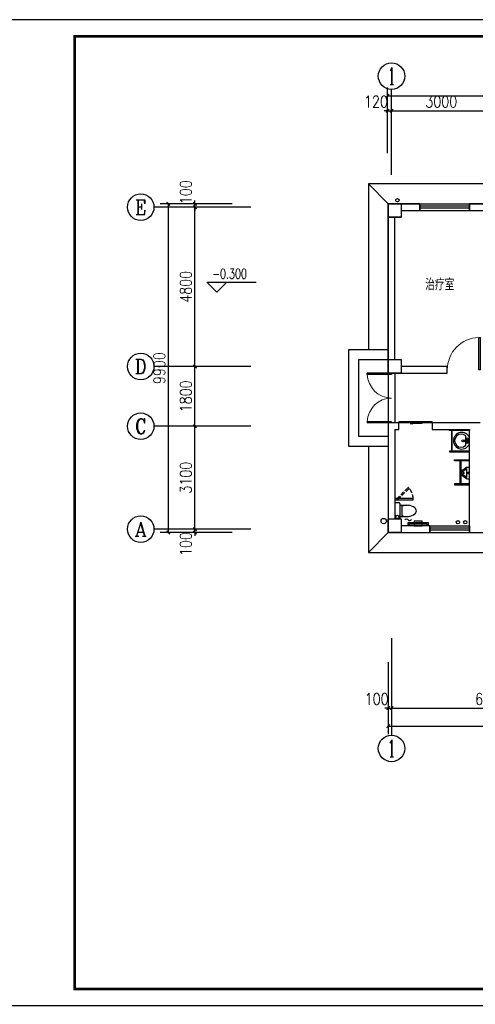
# Model space of a CAD drawing. Extents: x 41933 to 169416, y 41775 to 279375.
# Tile 27 of 39: x 126773 to 140516, y 130914 to 160575. Entities that reach past the tile are written whole.
import ezdxf
from ezdxf.enums import TextEntityAlignment as Align

# ---------------------------------------------------------------- set-up
doc = ezdxf.new("R2010")
doc.units = 0
doc.header["$LTSCALE"] = 1000
doc.header["$MEASUREMENT"] = 0
doc.linetypes.add('DASH', pattern=[0.35, 0.25, -0.1])
for name, color, linetype in [('AXIS', 3, 'Continuous'), ('AXIS_TEXT', 7, 'Continuous'), ('BZ', 143, 'Continuous'), ('COLUMN', 1, 'Continuous'), ('DIM_ELEV', 3, 'Continuous'), ('EQUIP_污水', 7, 'Continuous'), ('LATRINE', 6, 'Continuous'), ('LVTRY', 6, 'Continuous'), ('PUB_TEXT', 7, 'Continuous'), ('VPIPE-凝结', 150, 'DASH'), ('VPIPE-污水', 2, 'DASH'), ('VPIPE-给水', 3, 'Continuous'), ('WALL', 1, 'Continuous'), ('WINDOW', 4, 'Continuous'), ('剖面', 8, 'Continuous'), ('图框', 4, 'Continuous'), ('填充', 8, 'Continuous'), ('雨落管', 3, 'Continuous')]:
    doc.layers.add(name, color=color, linetype=linetype)
doc.styles.add('_TCH_AXIS', font='COMPLEX', dxfattribs={"bigfont": 'GBCBIG'})
doc.styles.add('_TCH_DIM', font='SIMPLEX', dxfattribs={"bigfont": 'GBCBIG'})
doc.styles.add('_TEL_DIM', font='SIMPLEX', dxfattribs={"width": 0.8, "height": 3.5, "bigfont": 'HZTXT'})
doc.styles.add('COMPLEX', font='COMPLEX')
doc.styles.add('DIM_FONT', font='simplex.shx', dxfattribs={"width": 0.8})
doc.dimstyles.new('_TCH_ARCH&&100', dxfattribs={"dimtxt": 350, "dimasz": 100, "dimexe": 250, "dimexo": 300, "dimgap": 100, "dimtad": 1, "dimdec": 0, "dimzin": 0, "dimdsep": 46, "dimtxsty": 'DIM_FONT', "dimblk": 'ARCHTICK', "dimcen": 0.09, "dimclrt": 7, "dimazin": 2, "dimtfac": 1, "dimtdec": 0, "dimtix": 1, "dimtmove": 2, "dimatfit": 3, "dimfxl": 0, "dimtolj": 1, "dimtzin": 0, "dimarcsym": 0})

# ---------------------------------------------------------------- blocks, each defined once
blk = doc.blocks.new('$plan$00001628')
for p, q in [((-20, 0), (20, 0)), ((20, 0), (20, -150)), ((-23, -104), (-144, -104)), ((-20, -150), (-20, 0)), ((20, -150), (-20, -150)), ((136, -104), (24, -104))]:
    blk.add_line(p, q)
blk.add_lwpolyline([(-97, 9, 5.110404), (92, 9)], format="xyb", close=True)
for centre, radius in [((-57, -52), 26.7), ((0, -190), 27.8), ((57, -52), 26.7)]:
    blk.add_circle(centre, radius)
blk.add_arc((-4, -243), 197, 135.2527, 44.7473)
blk = doc.blocks.new('_ArchTick')
at = {"color": 0, "linetype": 'ByBlock', "const_width": 0.4}
blk.add_lwpolyline([(-0.5, -0.5), (0.5, 0.5)], dxfattribs=at)
blk = doc.blocks.new('*D2128')
at = {"layer": 'AXIS', "color": 0, "lineweight": -2, "transparency": 16777216}
for p, q in [((132883, 145228), (131809, 145228)), ((132883, 145128), (131809, 145128)), ((132059, 145228), (132059, 145328)), ((132059, 145128), (132059, 145228)), ((132059, 145128), (132059, 145028))]:
    blk.add_line(p, q, dxfattribs=at)
at = {"layer": 'Defpoints', "color": 0, "transparency": 16777216}
for p in [(132059, 145228), (133183, 145228), (133183, 145128)]:
    blk.add_point(p, dxfattribs=at)
at = {"layer": 'AXIS', "color": 0, "lineweight": -2, "transparency": 16777216, "xscale": 100, "yscale": 100, "zscale": 100}
for p, rotation in [((132059, 145228), 270), ((132059, 145128), 90)]:
    blk.add_blockref('_ArchTick', p, dxfattribs=dict(at, rotation=rotation))
at = {"layer": 'AXIS', "color": 7, "transparency": 16777216, "insert": (131784, 144778), "char_height": 350, "attachment_point": 5, "rotation": 90, "style": 'DIM_FONT'}
blk.add_mtext('\\A1;100', dxfattribs=at)
blk = doc.blocks.new('*D2129')
at = {"layer": 'AXIS', "color": 0, "lineweight": -2, "transparency": 16777216}
for p, q in [((132883, 148328), (131809, 148328)), ((132059, 145228), (132059, 148328)), ((132883, 145228), (131809, 145228))]:
    blk.add_line(p, q, dxfattribs=at)
at = {"layer": 'Defpoints', "color": 0, "transparency": 16777216}
for p in [(132059, 148328), (133183, 148328), (133183, 145228)]:
    blk.add_point(p, dxfattribs=at)
at = {"layer": 'AXIS', "color": 0, "lineweight": -2, "transparency": 16777216, "xscale": 100, "yscale": 100, "zscale": 100}
for p, rotation in [((132059, 148328), 90), ((132059, 145228), 270)]:
    blk.add_blockref('_ArchTick', p, dxfattribs=dict(at, rotation=rotation))
at = {"layer": 'AXIS', "color": 7, "transparency": 16777216, "insert": (131784, 146778), "char_height": 350, "attachment_point": 5, "rotation": 90, "style": 'DIM_FONT'}
blk.add_mtext('\\A1;3100', dxfattribs=at)
blk = doc.blocks.new('*D2130')
at = {"layer": 'AXIS', "color": 0, "lineweight": -2, "transparency": 16777216}
for p, q in [((132883, 150128), (131809, 150128)), ((132059, 148328), (132059, 150128)), ((132883, 148328), (131809, 148328))]:
    blk.add_line(p, q, dxfattribs=at)
at = {"layer": 'Defpoints', "color": 0, "transparency": 16777216}
for p in [(132059, 150128), (133183, 150128), (133183, 148328)]:
    blk.add_point(p, dxfattribs=at)
at = {"layer": 'AXIS', "color": 0, "lineweight": -2, "transparency": 16777216, "xscale": 100, "yscale": 100, "zscale": 100}
for p, rotation in [((132059, 150128), 90), ((132059, 148328), 270)]:
    blk.add_blockref('_ArchTick', p, dxfattribs=dict(at, rotation=rotation))
at = {"layer": 'AXIS', "color": 7, "transparency": 16777216, "insert": (131784, 149228), "char_height": 350, "attachment_point": 5, "rotation": 90, "style": 'DIM_FONT'}
blk.add_mtext('\\A1;1800', dxfattribs=at)
blk = doc.blocks.new('*D2131')
at = {"layer": 'AXIS', "color": 0, "lineweight": -2, "transparency": 16777216}
for p, q in [((132883, 154928), (131809, 154928)), ((132059, 150128), (132059, 154928)), ((132883, 150128), (131809, 150128))]:
    blk.add_line(p, q, dxfattribs=at)
at = {"layer": 'Defpoints', "color": 0, "transparency": 16777216}
for p in [(132059, 154928), (133183, 154928), (133183, 150128)]:
    blk.add_point(p, dxfattribs=at)
at = {"layer": 'AXIS', "color": 0, "lineweight": -2, "transparency": 16777216, "xscale": 100, "yscale": 100, "zscale": 100}
for p, rotation in [((132059, 154928), 90), ((132059, 150128), 270)]:
    blk.add_blockref('_ArchTick', p, dxfattribs=dict(at, rotation=rotation))
at = {"layer": 'AXIS', "color": 7, "transparency": 16777216, "insert": (131784, 152528), "char_height": 350, "attachment_point": 5, "rotation": 90, "style": 'DIM_FONT'}
blk.add_mtext('\\A1;4800', dxfattribs=at)
blk = doc.blocks.new('*D2132')
at = {"layer": 'AXIS', "color": 0, "lineweight": -2, "transparency": 16777216}
for p, q in [((132059, 155028), (132059, 155128)), ((132883, 155028), (131809, 155028)), ((132883, 154928), (131809, 154928)), ((132059, 154928), (132059, 155028)), ((132059, 154928), (132059, 154828))]:
    blk.add_line(p, q, dxfattribs=at)
at = {"layer": 'Defpoints', "color": 0, "transparency": 16777216}
for p in [(132059, 155028), (133183, 155028), (133183, 154928)]:
    blk.add_point(p, dxfattribs=at)
at = {"layer": 'AXIS', "color": 0, "lineweight": -2, "transparency": 16777216, "xscale": 100, "yscale": 100, "zscale": 100}
for p, rotation in [((132059, 155028), 270), ((132059, 154928), 90)]:
    blk.add_blockref('_ArchTick', p, dxfattribs=dict(at, rotation=rotation))
at = {"layer": 'AXIS', "color": 7, "transparency": 16777216, "insert": (131784, 155378), "char_height": 350, "attachment_point": 5, "rotation": 90, "style": 'DIM_FONT'}
blk.add_mtext('\\A1;100', dxfattribs=at)
blk = doc.blocks.new('*D2133')
at = {"layer": 'AXIS', "color": 0, "lineweight": -2, "transparency": 16777216}
for p, q in [((133182, 155028), (131009, 155028)), ((131259, 145128), (131259, 155028)), ((133182, 145128), (131009, 145128))]:
    blk.add_line(p, q, dxfattribs=at)
at = {"layer": 'Defpoints', "color": 0, "transparency": 16777216}
for p in [(131259, 155028), (133482, 155028), (133482, 145128)]:
    blk.add_point(p, dxfattribs=at)
at = {"layer": 'AXIS', "color": 0, "lineweight": -2, "transparency": 16777216, "xscale": 100, "yscale": 100, "zscale": 100}
for p, rotation in [((131259, 155028), 90), ((131259, 145128), 270)]:
    blk.add_blockref('_ArchTick', p, dxfattribs=dict(at, rotation=rotation))
at = {"layer": 'AXIS', "color": 7, "transparency": 16777216, "insert": (130984, 150078), "char_height": 350, "attachment_point": 5, "rotation": 90, "style": 'DIM_FONT'}
blk.add_mtext('\\A1;9900', dxfattribs=at)
blk = doc.blocks.new('*D2140')
at = {"layer": 'AXIS', "color": 0, "lineweight": -2, "transparency": 16777216}
for p, q in [((137870, 157831), (137770, 157831)), ((137870, 156554), (137870, 158081)), ((137870, 157831), (137990, 157831)), ((137990, 156554), (137990, 158081)), ((137990, 157831), (138090, 157831))]:
    blk.add_line(p, q, dxfattribs=at)
at = {"layer": 'Defpoints', "color": 0, "transparency": 16777216}
for p in [(137990, 157831), (137870, 156254), (137990, 156254)]:
    blk.add_point(p, dxfattribs=at)
at = {"layer": 'AXIS', "color": 0, "lineweight": -2, "transparency": 16777216, "xscale": 100, "yscale": 100, "zscale": 100}
blk.add_blockref('_ArchTick', (137870, 157831), dxfattribs=at)
at = {"layer": 'AXIS', "color": 0, "lineweight": -2, "transparency": 16777216, "xscale": 100, "yscale": 100, "zscale": 100, "rotation": 180}
blk.add_blockref('_ArchTick', (137990, 157831), dxfattribs=at)
at = {"layer": 'AXIS', "color": 7, "transparency": 16777216, "insert": (137520, 158106), "char_height": 350, "attachment_point": 5, "style": 'DIM_FONT'}
blk.add_mtext('\\A1;120', dxfattribs=at)
blk = doc.blocks.new('*D2141')
at = {"layer": 'AXIS', "color": 0, "lineweight": -2, "transparency": 16777216}
for p, q in [((137990, 156554), (137990, 158081)), ((137990, 157831), (140990, 157831)), ((140990, 156554), (140990, 158081))]:
    blk.add_line(p, q, dxfattribs=at)
at = {"layer": 'Defpoints', "color": 0, "transparency": 16777216}
for p in [(140990, 157831), (137990, 156254), (140990, 156254)]:
    blk.add_point(p, dxfattribs=at)
at = {"layer": 'AXIS', "color": 0, "lineweight": -2, "transparency": 16777216, "xscale": 100, "yscale": 100, "zscale": 100, "rotation": 180}
blk.add_blockref('_ArchTick', (137990, 157831), dxfattribs=at)
at = {"layer": 'AXIS', "color": 0, "lineweight": -2, "transparency": 16777216, "xscale": 100, "yscale": 100, "zscale": 100}
blk.add_blockref('_ArchTick', (140990, 157831), dxfattribs=at)
at = {"layer": 'AXIS', "color": 7, "transparency": 16777216, "insert": (139490, 158106), "char_height": 350, "attachment_point": 5, "style": 'DIM_FONT'}
blk.add_mtext('\\A1;3000', dxfattribs=at)
blk = doc.blocks.new('*D2147')
at = {"layer": 'AXIS', "color": 0, "lineweight": -2, "transparency": 16777216}
for p, q in [((137870, 157454), (137870, 158533)), ((155590, 157454), (155590, 158533)), ((137870, 158283), (155590, 158283))]:
    blk.add_line(p, q, dxfattribs=at)
at = {"layer": 'Defpoints', "color": 0, "transparency": 16777216}
for p in [(155590, 158283), (137870, 157154), (155590, 157154)]:
    blk.add_point(p, dxfattribs=at)
at = {"layer": 'AXIS', "color": 0, "lineweight": -2, "transparency": 16777216, "xscale": 100, "yscale": 100, "zscale": 100, "rotation": 180}
blk.add_blockref('_ArchTick', (137870, 158283), dxfattribs=at)
at = {"layer": 'AXIS', "color": 0, "lineweight": -2, "transparency": 16777216, "xscale": 100, "yscale": 100, "zscale": 100}
blk.add_blockref('_ArchTick', (155590, 158283), dxfattribs=at)
at = {"layer": 'AXIS', "color": 7, "transparency": 16777216, "insert": (146730, 158558), "char_height": 350, "attachment_point": 5, "style": 'DIM_FONT'}
blk.add_mtext('\\A1;17720', dxfattribs=at)
blk = doc.blocks.new('*D2148')
at = {"layer": 'AXIS', "color": 0, "lineweight": -2, "transparency": 16777216}
for p, q in [((137890, 140959), (137890, 139588)), ((137990, 140959), (137990, 139588)), ((137890, 139838), (137790, 139838)), ((137890, 139838), (137990, 139838)), ((137990, 139838), (138090, 139838))]:
    blk.add_line(p, q, dxfattribs=at)
at = {"layer": 'Defpoints', "color": 0, "transparency": 16777216}
for p in [(137890, 141259), (137990, 141259), (137990, 139838)]:
    blk.add_point(p, dxfattribs=at)
at = {"layer": 'AXIS', "color": 0, "lineweight": -2, "transparency": 16777216, "xscale": 100, "yscale": 100, "zscale": 100}
blk.add_blockref('_ArchTick', (137890, 139838), dxfattribs=at)
at = {"layer": 'AXIS', "color": 0, "lineweight": -2, "transparency": 16777216, "xscale": 100, "yscale": 100, "zscale": 100, "rotation": 180}
blk.add_blockref('_ArchTick', (137990, 139838), dxfattribs=at)
at = {"layer": 'AXIS', "color": 7, "transparency": 16777216, "insert": (137540, 140113), "char_height": 350, "attachment_point": 5, "style": 'DIM_FONT'}
blk.add_mtext('\\A1;100', dxfattribs=at)
blk = doc.blocks.new('*D2149')
at = {"layer": 'AXIS', "color": 0, "lineweight": -2, "transparency": 16777216}
for p, q in [((137990, 140959), (137990, 139588)), ((143990, 140959), (143990, 139588)), ((137990, 139838), (143990, 139838))]:
    blk.add_line(p, q, dxfattribs=at)
at = {"layer": 'Defpoints', "color": 0, "transparency": 16777216}
for p in [(137990, 141259), (143990, 141259), (143990, 139838)]:
    blk.add_point(p, dxfattribs=at)
at = {"layer": 'AXIS', "color": 0, "lineweight": -2, "transparency": 16777216, "xscale": 100, "yscale": 100, "zscale": 100, "rotation": 180}
blk.add_blockref('_ArchTick', (137990, 139838), dxfattribs=at)
at = {"layer": 'AXIS', "color": 0, "lineweight": -2, "transparency": 16777216, "xscale": 100, "yscale": 100, "zscale": 100}
blk.add_blockref('_ArchTick', (143990, 139838), dxfattribs=at)
at = {"layer": 'AXIS', "color": 7, "transparency": 16777216, "insert": (140990, 140113), "char_height": 350, "attachment_point": 5, "style": 'DIM_FONT'}
blk.add_mtext('\\A1;6000', dxfattribs=at)
blk = doc.blocks.new('*D2154')
at = {"layer": 'AXIS', "color": 0, "lineweight": -2, "transparency": 16777216}
for p, q in [((137890, 141218), (137890, 139047)), ((155610, 141218), (155610, 139047)), ((137890, 139297), (155610, 139297))]:
    blk.add_line(p, q, dxfattribs=at)
at = {"layer": 'Defpoints', "color": 0, "transparency": 16777216}
for p in [(137890, 141518), (155610, 141518), (155610, 139297)]:
    blk.add_point(p, dxfattribs=at)
at = {"layer": 'AXIS', "color": 0, "lineweight": -2, "transparency": 16777216, "xscale": 100, "yscale": 100, "zscale": 100, "rotation": 180}
blk.add_blockref('_ArchTick', (137890, 139297), dxfattribs=at)
at = {"layer": 'AXIS', "color": 0, "lineweight": -2, "transparency": 16777216, "xscale": 100, "yscale": 100, "zscale": 100}
blk.add_blockref('_ArchTick', (155610, 139297), dxfattribs=at)
at = {"layer": 'AXIS', "color": 7, "transparency": 16777216, "insert": (146750, 139572), "char_height": 350, "attachment_point": 5, "style": 'DIM_FONT'}
blk.add_mtext('\\A1;17720', dxfattribs=at)
blk = doc.blocks.new('_FZH')
for p, q in [((-0.5, 0.5), (0.5, 0.5)), ((-0.5, -0.5), (-0.5, 0.5)), ((0.5, -0.5), (0.5, 0.5)), ((-0.5, -0.5), (0.5, -0.5))]:
    blk.add_line(p, q)
blk.add_lwpolyline([(-0.5, -0.5), (0.5, -0.5), (0.5, 0.5), (-0.5, 0.5)], close=True)
blk = doc.blocks.new('_AXISO')
blk.add_circle((0, 0), 0.5)
at = {"layer": 'AXIS_TEXT', "style": 'COMPLEX', "width": 1.041667}
blk.add_attdef('A', text='', height=0.56, dxfattribs=at).set_placement((-0.25, -0.28), (0.25, -0.28), align=Align.FIT)
blk = doc.blocks.new('$WINLIB2D$00000001')
for p, q in [((-0.5, 0.5), (0.5, 0.5)), ((-0.5, 0.5), (-0.5, -0.5)), ((0.5, -0.5), (0.5, 0.5)), ((0.5, 0.167), (-0.5, 0.167)), ((0.5, -0.167), (-0.5, -0.167)), ((-0.5, -0.5), (0.5, -0.5))]:
    blk.add_line(p, q)
blk = doc.blocks.new('$DorLib2D$00000129')
at = {"color": 0, "linetype": 'Continuous'}
for p, q in [((-0.5, 0.545), (-0.5, 0.687)), ((-0.5, 0.687), (0.5, 0.687)), ((0.5, 0.687), (0.5, 0.545)), ((0.5, 0.545), (-0.5, 0.545)), ((-0.5, 0.5), (-0.5, 0.545)), ((-0.2, 0.437), (0.158, 0.437)), ((0.08, 0.341), (0.08, 0.437)), ((0.158, 0.437), (0.08, 0.341)), ((0.5, 0.5), (0.5, 0.545))]:
    blk.add_line(p, q, dxfattribs=at)
blk = doc.blocks.new('$lvtry$00000219')
at = {"color": 0}
for p, q in [((-124, -91, 0), (-43, -216, 0)), ((-116, -76, 0), (116, -76, 0)), ((43, -216, 0), (124, -91, 0))]:
    blk.add_line(p, q, dxfattribs=at)
at = {"color": 0, "elevation": 0}
blk.add_lwpolyline([(69, -231, -0.57735), (-69, -231), (-162, -88, -0.145378), (-170, -61), (-170, 0), (170, 0), (170, -61, -0.145378), (162, -88)], format="xyb", close=True, dxfattribs=at)
at = {"color": 0}
for centre, radius in [((0, -177, 0), 20), ((0, -38, 0), 17.7)]:
    blk.add_circle(centre, radius, dxfattribs=at)
for centre, radius, start, end in [((-116, -86, 0), 10, 90, 213.0863), ((0, -191, 0), 50, 210, 330), ((116, -86, 0), 10, 326.9137, 90)]:
    blk.add_arc(centre, radius, start, end, dxfattribs=at)
for p in [(0, -38, 0), (0, -177, 0)]:
    blk.add_point(p, dxfattribs=at)
blk = doc.blocks.new('$DorLib2D$00000001')
for p, q in [((0.45, 0.975), (0.5, 0.975)), ((0.45, 0), (0.45, 0.975)), ((0.5, 0), (0.5, 0.975)), ((0.5, 0), (0.45, 0))]:
    blk.add_line(p, q)
at = {"lineweight": 13}
blk.add_arc((0.475, 0), 0.975, 91.4693, 180, dxfattribs=at)
blk = doc.blocks.new('$DorLib2D$00000002')
for p, q in [((-0.5, 0), (-0.5, 0.4875)), ((-0.475, 0.4875), (-0.5, 0.4875)), ((-0.475, 0), (-0.475, 0.4875)), ((0.475, 0), (0.475, 0.4875)), ((0.475, 0.4875), (0.5, 0.4875)), ((0.5, 0), (0.5, 0.4875)), ((-0.5, 0), (-0.475, 0)), ((0.5, 0), (0.475, 0))]:
    blk.add_line(p, q)
at = {"lineweight": 13}
for centre, start, end in [((-0.4875, 0), 0, 88.53072), ((0.4875, 0), 91.46928, 180)]:
    blk.add_arc(centre, 0.4875, start, end, dxfattribs=at)
blk = doc.blocks.new('$TwtSys$00000132')
at = {"elevation": 0}
blk.add_lwpolyline([(7, -101, -0.575183), (0, 0, 0.604745), (-11, 101, 16.924828)], format="xyb", dxfattribs=at)

msp = doc.modelspace()

# ---------------------------------------------------------------- linework, layer by layer
at = {"color": 32}
for p, q in [((137889.8, 155028.1), (137289.8, 155628.1)), ((137889.8, 145128.1), (137289.8, 144528.1))]:
    msp.add_line(p, q, dxfattribs=at)
for p, q in [((140059.8, 146590.3), (140059.8, 147290.3)), ((140089.8, 146590.3), (140089.8, 147290.3))]:
    msp.add_line(p, q)
for points in [[(151589.8, 144528.1), (151789.8, 144528.1), (151789.8, 144528.1), (156189.8, 144528.1), (156189.8, 155628.1), (137289.8, 155628.1), (137289.8, 150628.1)], [(137289.8, 147728.1), (137289.8, 144528.1), (148589.8, 144528.1)]]:
    msp.add_lwpolyline(points, dxfattribs=at)
for points in [[(140339.8, 148228.1), (140339.8, 148203.1), (139733.3, 148203.1), (139733.3, 148228.1)], [(139819.8, 148203.1), (139794.8, 148203.1), (139794.8, 147578.1), (139819.8, 147578.1)], [(140339.8, 147553.1), (140339.8, 147578.1), (139733.3, 147578.1), (139733.3, 147553.1)]]:
    msp.add_lwpolyline(points, close=True)
for points in [[(140339.8, 147290.3), (139890.3, 147290.3), (139890.3, 147320.3), (140339.8, 147320.3)], [(140339.8, 146590.3), (139890.3, 146590.3), (139890.3, 146560.3), (140339.8, 146560.3)]]:
    msp.add_lwpolyline(points)
at = {"layer": 'AXIS'}
for p, q in [((137989.8, 155906.2), (137989.8, 158475.6)), ((133746.6, 154928.1), (130824.4, 154928.1)), ((133746.6, 150128.1), (130824.4, 150128.1)), ((133746.6, 148328.1), (130824.4, 148328.1)), ((133746.6, 145228.1), (130824.4, 145228.1)), ((137989.8, 141943.2), (137989.8, 139022.7))]:
    msp.add_line(p, q, dxfattribs=at)
at = {"layer": 'BZ'}
for p, q in [((138089.8, 146028.1), (138210.5, 146028.1)), ((138240.5, 145998.1), (138240.5, 145558.1)), ((138240.9, 145947.9), (138470.9, 145947.9)), ((138300.9, 145917.9), (138300.9, 145638.4)), ((138210.5, 145528.1), (138089.8, 145528.1)), ((138240.9, 145608.4), (138470.9, 145608.4))]:
    msp.add_line(p, q, dxfattribs=at)
for centre, radius, start, end in [((138210.5, 145998.1), 30, 0, 90), ((138453.3, 145550.7), 397.5, 53.36186, 112.54952), ((138453.3, 146005.5), 397.5, 247.45048, 306.63814), ((138630, 145778.1), 109.8, 303.45086, 56.54914), ((138210.5, 145558.1), 30, 270, 0)]:
    msp.add_arc(centre, radius, start, end, dxfattribs=at)
at = {"layer": 'DIM_ELEV'}
for p, q in [((132723, 152367.3), (132423, 152667.3)), ((132423, 152667.3), (133906.2, 152667.3)), ((132723, 152367.3), (133023, 152667.3))]:
    msp.add_line(p, q, dxfattribs=at)
at = {"layer": 'LATRINE', "linetype": 'DASH', "ltscale": 0.5}
msp.add_lwpolyline([(138169.8, 146107.6), (138141.5, 146135.9), (138488, 146482.4), (138516.3, 146454.1)], close=True, dxfattribs=at)
at = {"layer": 'LATRINE'}
for points in [[(138639.8, 146108.1), (138639.8, 146148.1), (138089.8, 146148.1), (138089.8, 146108.1)], [(138909.8, 145328.1), (138909.8, 145467.3), (138669.8, 145467.3), (138669.8, 145328.1)]]:
    msp.add_lwpolyline(points, close=True, dxfattribs=at)
for points in [[(138489.8, 145328.1), (138489.8, 145428.1), (139089.8, 145428.1), (139089.8, 145328.1)], [(138529.8, 145328.1), (138529.8, 145388.1), (139049.8, 145388.1), (139049.8, 145328.1)]]:
    msp.add_lwpolyline(points, dxfattribs=at)
at = {"layer": 'LATRINE', "linetype": 'DASH', "ltscale": 0.5}
msp.add_arc((138189.8, 146148.1), 450, 0, 48.26245, dxfattribs=at)
at = {"layer": 'VPIPE-凝结', "linetype": 'Continuous'}
msp.add_circle((138167.9, 155135), 50, dxfattribs=at)
at = {"layer": 'VPIPE-污水', "linetype": 'Continuous'}
for centre in [(139990.4, 145437.6), (140210, 145437.6)]:
    msp.add_circle(centre, 50, dxfattribs=at)
at = {"layer": 'VPIPE-给水', "linetype": 'Continuous'}
msp.add_circle((138167.2, 145597.1), 50, dxfattribs=at)
at = {"layer": 'WALL'}
for p, q in [((138839.8, 155028.1), (138289.8, 155028.1)), ((138839.8, 154828.1), (138839.8, 155028.1)), ((140889.8, 155028.1), (140339.8, 155028.1)), ((140339.8, 155028.1), (140339.8, 154828.1)), ((137889.8, 150328.1), (137889.8, 154628.1)), ((138089.8, 150328.1), (138089.8, 154628.1)), ((138289.8, 154828.1), (138839.8, 154828.1)), ((140339.8, 154828.1), (140889.8, 154828.1)), ((139669.8, 150128.1), (138289.8, 150128.1)), ((139669.8, 149928.1), (139669.8, 150128.1)), ((138289.8, 149928.1), (139669.8, 149928.1)), ((138089.8, 148428.1), (137889.8, 148428.1)), ((137889.8, 148428.1), (137889.8, 148328.1)), ((137889.8, 148328.1), (137889.8, 145528.1)), ((138209.8, 148428.1), (138089.8, 148428.1)), ((138209.8, 148228.1), (138209.8, 148428.1)), ((140439.8, 148428.1), (139209.8, 148428.1)), ((139209.8, 148428.1), (139209.8, 148228.1)), ((140659.8, 148428.1), (140439.8, 148428.1)), ((138089.8, 148228.1), (138209.8, 148228.1)), ((138089.8, 148228.1), (138089.8, 145528.1)), ((139209.8, 148228.1), (140339.8, 148228.1)), ((140339.8, 145328.1), (140339.8, 148228.1)), ((139139.8, 145328.1), (138289.8, 145328.1)), ((138289.8, 145128.1), (139139.8, 145128.1)), ((139139.8, 145128.1), (139139.8, 145328.1)), ((140339.8, 145328.1), (140339.8, 145128.1)), ((140339.8, 145128.1), (140439.8, 145128.1)), ((140439.8, 145128.1), (141789.8, 145128.1))]:
    msp.add_line(p, q, dxfattribs=at)
at = {"layer": 'WINDOW'}
for p, q in [((137889.8, 149928.1), (137889.8, 148428.1)), ((138089.8, 149928.1), (138089.8, 148428.1))]:
    msp.add_line(p, q, dxfattribs=at)
at = {"layer": '剖面'}
msp.add_line((137889.8, 155028.1), (137889.8, 149928.1), dxfattribs=at)
for points in [[(137889.8, 150628.1), (136689.8, 150628.1), (136689.8, 148428.1), (136689.8, 147728.1), (137889.8, 147728.1)], [(137889.8, 149928.1), (137889.8, 150328.1), (136989.8, 150328.1), (136989.8, 148428.1), (136989.8, 148028.1), (137889.8, 148028.1)]]:
    msp.add_lwpolyline(points, dxfattribs=at)
at = {"layer": '图框', "color": 4}
msp.add_lwpolyline([(167933, 160575), (125933, 160575), (125933, 130875), (167933, 130875)], close=True, dxfattribs=at)
at = {"layer": '图框', "color": 4, "const_width": 80}
msp.add_lwpolyline([(128433, 131375), (167433, 131375), (167433, 160075), (128433, 160075)], close=True, dxfattribs=at)
at = {"layer": '填充'}
for points in [[(137889.8, 155028.1), (155589.8, 155028.1), (155589.8, 145128.1), (151589.8, 145128.1)], [(137889.8, 150267.2), (137889.8, 145128.1), (148489.8, 145128.1)]]:
    msp.add_lwpolyline(points, dxfattribs=at)
at = {"layer": '雨落管'}
msp.add_circle((137752.5, 145472.4), 80, dxfattribs=at)

# ---------------------------------------------------------------- block references
at = {"layer": 'AXIS'}
ref = msp.add_blockref('_AXISO', (137989.8, 158875.6), dxfattribs=dict(at, xscale=800, yscale=800, zscale=800))
ref.add_attrib('A', '1', dxfattribs={"layer": 'AXIS_TEXT', "height": 514.7, "style": '_TCH_AXIS'}).set_placement((137879.5, 158618.2), (138100.1, 158618.2), align=Align.FIT)
ref = msp.add_blockref('_AXISO', (130424.4, 154928.1), dxfattribs=dict(at, xscale=800, yscale=800, zscale=800))
ref.add_attrib('A', 'E', dxfattribs={"layer": 'AXIS_TEXT', "height": 445.4, "style": '_TCH_AXIS'}).set_placement((130254.7, 154705.4), (130594.1, 154705.4), align=Align.FIT)
ref = msp.add_blockref('_AXISO', (130424.4, 150128.1), dxfattribs=dict(at, xscale=800, yscale=800, zscale=800))
ref.add_attrib('A', 'D', dxfattribs={"layer": 'AXIS_TEXT', "height": 435.3, "style": '_TCH_AXIS'}).set_placement((130248.2, 149910.5), (130600.6, 149910.5), align=Align.FIT)
ref = msp.add_blockref('_AXISO', (130424.4, 148328.1), dxfattribs=dict(at, xscale=800, yscale=800, zscale=800))
ref.add_attrib('A', 'C', dxfattribs={"layer": 'AXIS_TEXT', "height": 455.7, "style": '_TCH_AXIS'}).set_placement((130261.7, 148100.3), (130587.1, 148100.3), align=Align.FIT)
ref = msp.add_blockref('_AXISO', (130424.4, 145228.1), dxfattribs=dict(at, xscale=800, yscale=800, zscale=800))
ref.add_attrib('A', 'A', dxfattribs={"layer": 'AXIS_TEXT', "height": 425.2, "style": '_TCH_AXIS'}).set_placement((130242.2, 145015.5), (130606.6, 145015.5), align=Align.FIT)
ref = msp.add_blockref('_AXISO', (137989.8, 138622.7), dxfattribs=dict(at, xscale=800, yscale=800, zscale=800))
ref.add_attrib('A', '1', dxfattribs={"layer": 'AXIS_TEXT', "height": 514.7, "style": '_TCH_AXIS'}).set_placement((137879.5, 138365.3), (138100.1, 138365.3), align=Align.FIT)
at = {"layer": 'BZ', "xscale": -1, "yscale": -1, "rotation": 90}
msp.add_blockref('$plan$00001628', (140330.5, 147890.4), dxfattribs=at)
at = {"layer": 'COLUMN', "xscale": 400, "yscale": 400, "zscale": 400, "rotation": 90}
for p in [(138089.8, 154828.1), (138089.8, 150128.1), (138089.8, 145328.1)]:
    msp.add_blockref('_FZH', p, dxfattribs=at)
at = {"layer": 'EQUIP_污水', "rotation": 270}
msp.add_blockref('$TwtSys$00000132', (138490.3, 145511.2), dxfattribs=at)
at = {"layer": 'LVTRY', "yscale": -1, "rotation": 89.99999999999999}
msp.add_blockref('$lvtry$00000219', (140339.8, 146918.3), dxfattribs=at)
at = {"layer": 'WINDOW', "xscale": -1500, "zscale": -1500}
for name, p, yscale, rotation in [('$WINLIB2D$00000001', (139589.8, 154928.1), -200, 180), ('$DorLib2D$00000002', (137989.8, 149178.1), -1500, 270)]:
    msp.add_blockref(name, p, dxfattribs=dict(at, yscale=yscale, rotation=rotation))
at = {"layer": 'WINDOW'}
for name, p, xscale, yscale, zscale in [('$DorLib2D$00000001', (140169.8, 150028.1), 1000, 1000, 1000), ('$DorLib2D$00000129', (138709.8, 148328.1), -1000, 200, -1000), ('$WINLIB2D$00000001', (139739.8, 145228.1), 1200, 200, 1200)]:
    msp.add_blockref(name, p, dxfattribs=dict(at, xscale=xscale, yscale=yscale, zscale=zscale))

# ---------------------------------------------------------------- texts
at = {"layer": 'PUB_TEXT'}
for s, height, style, width, p in [('-0.300', 297.5, '_TCH_DIM', 0.705882, (132581.8, 152772.3)), ('治疗室', 350, '_TEL_DIM', 0.8, (139001.6, 152423.6))]:
    msp.add_text(s, height=height, dxfattribs=dict(at, style=style, width=width)).set_placement(p)

# ---------------------------------------------------------------- dimensions: what is measured, and where the dimension line sits
at = {"layer": 'AXIS'}
for p1, p2, distance, picture, middle in [((137869.8, 157154), (155589.8, 157154), 1128.6, '*D2147', (146729.8, 158557.6)), ((137989.8, 156253.9), (140989.8, 156253.9), 1577.4, '*D2141', (139489.8, 158106.3)), ((133481.7, 145128.1), (133481.7, 155028.1), 2222.2, '*D2133', (130984.5, 150078.1)), ((133182.6, 150128.1), (133182.6, 154928.1), 1123.1, '*D2131', (131784.5, 152528.1)), ((133182.6, 148328.1), (133182.6, 150128.1), 1123.1, '*D2130', (131784.5, 149228.1)), ((133182.6, 145228.1), (133182.6, 148328.1), 1123.1, '*D2129', (131784.5, 146778.1)), ((137889.8, 141517.9), (155609.8, 141517.9), -2220.5, '*D2154', (146749.8, 139572.4)), ((137989.8, 141259), (143989.8, 141259), -1420.5, '*D2149', (140989.8, 140113.5))]:
    dim = msp.add_aligned_dim(p1=p1, p2=p2, distance=distance, dimstyle='_TCH_ARCH&&100', dxfattribs=at)
    dim.commit()
    dim.dimension.update_dxf_attribs({"geometry": picture, "text_midpoint": middle})
for base, p1, p2, angle, picture, middle in [((137989.8, 157831.3), (137869.8, 156253.9), (137989.8, 156253.9), 0, '*D2140', (137519.8, 158106.3)), ((132059.5, 155028.1), (133182.6, 154928.1), (133182.6, 155028.1), 90, '*D2132', (131784.5, 155378.1)), ((132059.5, 145228.1), (133182.6, 145128.1), (133182.6, 145228.1), 90, '*D2128', (131784.5, 144778.1)), ((137989.8, 139838.5), (137889.8, 141259), (137989.8, 141259), 0, '*D2148', (137539.8, 140113.5))]:
    dim = msp.add_linear_dim(base=base, p1=p1, p2=p2, angle=angle, dimstyle='_TCH_ARCH&&100', dxfattribs=at)
    dim.commit()
    dim.dimension.update_dxf_attribs({"geometry": picture, "text_midpoint": middle, "dimtype": 129})

doc.saveas('drawing.dxf')
